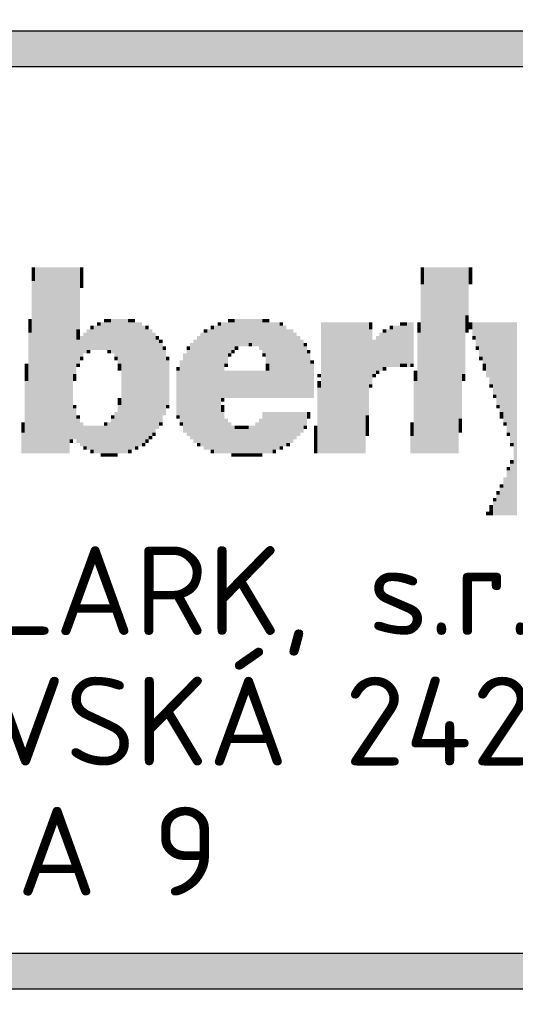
# Model space of a CAD drawing. Header units: millimetres. Extents: x -15250 to 1651995, y -140807 to 78716.
# Tile 13 of 45: x 50817 to 50956, y -97765 to -97487. Entities that reach past the tile are written whole.
import ezdxf
from ezdxf.enums import TextEntityAlignment as Align

# ---------------------------------------------------------------- set-up
doc = ezdxf.new("R2010")
doc.units = ezdxf.units.MM
doc.header["$LTSCALE"] = 100
doc.layers.add('030-PBR popis', color=12, linetype='Continuous', lineweight=9)
doc.styles.add('ISOCPEUB_10', font='isocpeur.ttf')
doc.styles.add('ISOCPEUR', font='isocpeur.ttf')
doc.styles.add('ISOCPEUR_10', font='isocpeur.ttf')

# ---------------------------------------------------------------- blocks, each defined once
blk = doc.blocks.new('KIMBER_1')
at = {"color": 7}
for points in [[(0.3352, 0.04577), (0.3352, 0.04421), (0.33364, 0.04577), (0.33364, 0.04421)], [(0.33676, 0.04577), (0.33676, -0.03839), (0.3352, 0.04577), (0.3352, -0.03839)], [(0.33831, 0.04577), (0.33831, -0.03839), (0.33676, 0.04577), (0.33676, -0.03839)], [(0.33987, 0.04577), (0.33987, -0.03839), (0.33831, 0.04577), (0.33831, -0.03839)], [(0.34143, 0.04577), (0.34143, -0.03839), (0.33987, 0.04577), (0.33987, -0.03839)], [(0.34299, 0.04577), (0.34299, -0.03839), (0.34143, 0.04577), (0.34143, -0.03839)], [(0.34455, 0.04577), (0.34455, -0.03839), (0.34299, 0.04577), (0.34299, -0.03839)], [(0.34611, 0.04577), (0.34611, -0.03839), (0.34455, 0.04577), (0.34455, -0.03839)], [(0.34766, 0.04577), (0.34766, -0.03839), (0.34611, 0.04577), (0.34611, -0.03839)], [(0.34922, 0.04577), (0.34922, -0.03839), (0.34766, 0.04577), (0.34766, -0.03839)], [(0.35078, 0.04577), (0.35078, -0.03839), (0.34922, 0.04577), (0.34922, -0.03839)], [(0.35234, 0.04577), (0.35234, -0.03216), (0.35078, 0.04577), (0.35078, -0.03216)], [(0.3539, 0.04577), (0.3539, -0.00255), (0.35234, 0.04577), (0.35234, -0.00255)], [(0.35546, 0.04577), (0.35546, 0.01771), (0.3539, 0.04577), (0.3539, 0.01771)], [(0.35702, 0.04577), (0.35702, 0.04265), (0.35546, 0.04577), (0.35546, 0.04265)], [(0.5113, 0.04577), (0.5113, 0.04421), (0.50974, 0.04577), (0.50974, 0.04421)], [(0.51286, 0.04577), (0.51286, -0.03839), (0.5113, 0.04577), (0.5113, -0.03839)], [(0.51442, 0.04577), (0.51442, -0.03839), (0.51286, 0.04577), (0.51286, -0.03839)], [(0.51598, 0.04577), (0.51598, -0.03839), (0.51442, 0.04577), (0.51442, -0.03839)], [(0.51753, 0.04577), (0.51753, -0.03839), (0.51598, 0.04577), (0.51598, -0.03839)], [(0.51909, 0.04577), (0.51909, -0.03839), (0.51753, 0.04577), (0.51753, -0.03839)], [(0.52065, 0.04577), (0.52065, -0.03839), (0.51909, 0.04577), (0.51909, -0.03839)], [(0.52221, 0.04577), (0.52221, -0.03839), (0.52065, 0.04577), (0.52065, -0.03839)], [(0.52377, 0.04577), (0.52377, -0.03839), (0.52221, 0.04577), (0.52221, -0.03839)], [(0.52533, 0.04577), (0.52533, -0.03839), (0.52377, 0.04577), (0.52377, -0.03839)], [(0.52689, 0.04577), (0.52689, -0.03839), (0.52533, 0.04577), (0.52533, -0.03839)], [(0.52844, 0.04577), (0.52844, -0.02281), (0.52689, 0.04577), (0.52689, -0.02281)], [(0.53, 0.04577), (0.53, -0.00255), (0.52844, 0.04577), (0.52844, -0.00255)], [(0.53156, 0.04577), (0.53156, 0.02395), (0.53, 0.04577), (0.53, 0.02395)], [(0.53312, 0.04577), (0.53312, 0.04421), (0.53156, 0.04577), (0.53156, 0.04421)], [(0.3352, 0.04421), (0.3352, 0.04265), (0.33364, 0.04421), (0.33364, 0.04265)], [(0.3352, 0.04265), (0.3352, 0.04109), (0.33364, 0.04265), (0.33364, 0.04109)], [(0.3352, 0.04109), (0.3352, 0.03953), (0.33364, 0.04109), (0.33364, 0.03953)], [(0.35702, 0.04265), (0.35702, 0.04109), (0.35546, 0.04265), (0.35546, 0.04109)], [(0.35702, 0.04109), (0.35702, 0.03953), (0.35546, 0.04109), (0.35546, 0.03953)], [(0.5113, 0.04421), (0.5113, 0.04265), (0.50974, 0.04421), (0.50974, 0.04265)], [(0.5113, 0.04265), (0.5113, 0.04109), (0.50974, 0.04265), (0.50974, 0.04109)], [(0.5113, 0.04109), (0.5113, 0.03953), (0.50974, 0.04109), (0.50974, 0.03953)], [(0.53312, 0.04421), (0.53312, 0.04265), (0.53156, 0.04421), (0.53156, 0.04265)], [(0.53312, 0.04265), (0.53312, 0.04109), (0.53156, 0.04265), (0.53156, 0.04109)], [(0.53312, 0.04109), (0.53312, 0.03953), (0.53156, 0.04109), (0.53156, 0.03953)], [(0.3352, 0.03953), (0.3352, -0.03839), (0.33364, 0.03953), (0.33364, -0.03839)], [(0.35702, 0.03953), (0.35702, 0.03797), (0.35546, 0.03953), (0.35546, 0.03797)], [(0.35702, 0.03797), (0.35702, 0.03641), (0.35546, 0.03797), (0.35546, 0.03641)], [(0.5113, 0.03953), (0.5113, 0.03797), (0.50974, 0.03953), (0.50974, 0.03797)], [(0.5113, 0.03797), (0.5113, -0.03839), (0.50974, 0.03797), (0.50974, -0.03839)], [(0.53312, 0.03953), (0.53312, 0.03797), (0.53156, 0.03953), (0.53156, 0.03797)], [(0.33364, 0.02239), (0.33364, 0.02083), (0.33208, 0.02239), (0.33208, 0.02083)], [(0.36792, 0.02239), (0.36792, 0.02083), (0.36637, 0.02239), (0.36637, 0.02083)], [(0.36948, 0.02239), (0.36948, 0.02083), (0.36792, 0.02239), (0.36792, 0.02083)], [(0.37104, 0.02239), (0.37104, 0.0068), (0.36948, 0.02239), (0.36948, 0.0068)], [(0.3726, 0.02239), (0.3726, 0.00525), (0.37104, 0.02239), (0.37104, 0.00525)], [(0.37416, 0.02239), (0.37416, 0.00213), (0.3726, 0.02239), (0.3726, 0.00213)], [(0.37572, 0.02239), (0.37572, -0.03839), (0.37416, 0.02239), (0.37416, -0.03839)], [(0.37728, 0.02239), (0.37728, -0.03839), (0.37572, 0.02239), (0.37572, -0.03839)], [(0.37883, 0.02239), (0.37883, 0.02083), (0.37728, 0.02239), (0.37728, 0.02083)], [(0.38039, 0.02239), (0.38039, 0.02083), (0.37883, 0.02239), (0.37883, 0.02083)], [(0.42403, 0.02239), (0.42403, 0.02083), (0.42247, 0.02239), (0.42247, 0.02083)], [(0.42559, 0.02239), (0.42559, 0.02083), (0.42403, 0.02239), (0.42403, 0.02083)], [(0.42715, 0.02239), (0.42715, 0.00992), (0.42559, 0.02239), (0.42559, 0.00992)], [(0.4287, 0.02239), (0.4287, 0.00992), (0.42715, 0.02239), (0.42715, 0.00992)], [(0.43026, 0.02239), (0.43026, 0.00992), (0.4287, 0.02239), (0.4287, 0.00992)], [(0.43182, 0.02239), (0.43182, 0.00992), (0.43026, 0.02239), (0.43026, 0.00992)], [(0.43338, 0.02239), (0.43338, 0.01148), (0.43182, 0.02239), (0.43182, 0.01148)], [(0.43494, 0.02239), (0.43494, 0.00992), (0.43338, 0.02239), (0.43338, 0.00992)], [(0.4365, 0.02239), (0.4365, 0.00992), (0.43494, 0.02239), (0.43494, 0.00992)], [(0.43805, 0.02239), (0.43805, 0.00836), (0.4365, 0.02239), (0.4365, 0.00836)], [(0.43961, 0.02239), (0.43961, 0.02083), (0.43805, 0.02239), (0.43805, 0.02083)], [(0.44117, 0.02239), (0.44117, 0.02083), (0.43961, 0.02239), (0.43961, 0.02083)], [(0.53156, 0.02395), (0.53156, 0.02239), (0.53, 0.02395), (0.53, 0.02239)], [(0.53156, 0.02239), (0.53156, 0.02083), (0.53, 0.02239), (0.53, 0.02083)], [(0.33364, 0.02083), (0.33364, 0.01927), (0.33208, 0.02083), (0.33208, 0.01927)], [(0.33364, 0.01927), (0.33364, 0.01771), (0.33208, 0.01927), (0.33208, 0.01771)], [(0.36169, 0.01927), (0.36169, 0.01771), (0.36013, 0.01927), (0.36013, 0.01771)], [(0.36325, 0.01927), (0.36325, 0.00836), (0.36169, 0.01927), (0.36169, 0.00836)], [(0.36481, 0.02083), (0.36481, 0.01927), (0.36325, 0.02083), (0.36325, 0.01927)], [(0.36481, 0.01927), (0.36481, 0.00836), (0.36325, 0.01927), (0.36325, 0.00836)], [(0.36637, 0.02083), (0.36637, 0.00836), (0.36481, 0.02083), (0.36481, 0.00836)], [(0.36792, 0.02083), (0.36792, 0.00836), (0.36637, 0.02083), (0.36637, 0.00836)], [(0.36948, 0.02083), (0.36948, 0.00836), (0.36792, 0.02083), (0.36792, 0.00836)], [(0.37883, 0.02083), (0.37883, -0.03683), (0.37728, 0.02083), (0.37728, -0.03683)], [(0.38039, 0.02083), (0.38039, -0.03683), (0.37883, 0.02083), (0.37883, -0.03683)], [(0.38195, 0.02083), (0.38195, -0.03527), (0.38039, 0.02083), (0.38039, -0.03527)], [(0.38351, 0.02083), (0.38351, -0.03527), (0.38195, 0.02083), (0.38195, -0.03527)], [(0.38507, 0.01927), (0.38507, -0.03372), (0.38351, 0.01927), (0.38351, -0.03372)], [(0.38663, 0.01927), (0.38663, 0.01771), (0.38507, 0.01927), (0.38507, 0.01771)], [(0.41624, 0.01927), (0.41624, 0.01771), (0.41468, 0.01927), (0.41468, 0.01771)], [(0.41779, 0.01927), (0.41779, -0.03839), (0.41624, 0.01927), (0.41624, -0.03839)], [(0.41935, 0.02083), (0.41935, 0.01927), (0.41779, 0.02083), (0.41779, 0.01927)], [(0.41935, 0.01927), (0.41935, -0.03839), (0.41779, 0.01927), (0.41779, -0.03839)], [(0.42091, 0.02083), (0.42091, -0.01346), (0.41935, 0.02083), (0.41935, -0.01346)], [(0.42247, 0.02083), (0.42247, 0.00213), (0.42091, 0.02083), (0.42091, 0.00213)], [(0.42403, 0.02083), (0.42403, 0.0068), (0.42247, 0.02083), (0.42247, 0.0068)], [(0.42559, 0.02083), (0.42559, 0.00836), (0.42403, 0.02083), (0.42403, 0.00836)], [(0.43961, 0.02083), (0.43961, 0.0068), (0.43805, 0.02083), (0.43805, 0.0068)], [(0.44117, 0.02083), (0.44117, 0.00213), (0.43961, 0.02083), (0.43961, 0.00213)], [(0.44273, 0.02083), (0.44273, -0.01346), (0.44117, 0.02083), (0.44117, -0.01346)], [(0.44429, 0.02083), (0.44429, -0.01346), (0.44273, 0.02083), (0.44273, -0.01346)], [(0.44585, 0.02083), (0.44585, -0.01346), (0.44429, 0.02083), (0.44429, -0.01346)], [(0.44741, 0.02083), (0.44741, 0.01927), (0.44585, 0.02083), (0.44585, 0.01927)], [(0.44741, 0.01927), (0.44741, -0.01346), (0.44585, 0.01927), (0.44585, -0.01346)], [(0.44896, 0.01927), (0.44896, -0.01346), (0.44741, 0.01927), (0.44741, -0.01346)], [(0.46611, 0.02083), (0.46611, -0.03839), (0.46455, 0.02083), (0.46455, -0.03839)], [(0.46766, 0.02083), (0.46766, -0.03839), (0.46611, 0.02083), (0.46611, -0.03839)], [(0.46922, 0.02083), (0.46922, -0.03839), (0.46766, 0.02083), (0.46766, -0.03839)], [(0.47078, 0.02083), (0.47078, -0.03839), (0.46922, 0.02083), (0.46922, -0.03839)], [(0.47234, 0.02083), (0.47234, -0.03839), (0.47078, 0.02083), (0.47078, -0.03839)], [(0.4739, 0.02083), (0.4739, -0.03839), (0.47234, 0.02083), (0.47234, -0.03839)], [(0.47546, 0.02083), (0.47546, -0.03839), (0.4739, 0.02083), (0.4739, -0.03839)], [(0.47702, 0.02083), (0.47702, -0.03839), (0.47546, 0.02083), (0.47546, -0.03839)], [(0.47857, 0.02083), (0.47857, -0.03839), (0.47702, 0.02083), (0.47702, -0.03839)], [(0.48013, 0.02083), (0.48013, -0.03839), (0.47857, 0.02083), (0.47857, -0.03839)], [(0.48169, 0.02083), (0.48169, -0.03839), (0.48013, 0.02083), (0.48013, -0.03839)], [(0.48325, 0.02083), (0.48325, -0.03839), (0.48169, 0.02083), (0.48169, -0.03839)], [(0.48481, 0.02083), (0.48481, -0.03839), (0.48325, 0.02083), (0.48325, -0.03839)], [(0.48637, 0.02083), (0.48637, -0.02125), (0.48481, 0.02083), (0.48481, -0.02125)], [(0.48792, 0.02083), (0.48792, 0.01927), (0.48637, 0.02083), (0.48637, 0.01927)], [(0.48792, 0.01927), (0.48792, 0.01771), (0.48637, 0.01927), (0.48637, 0.01771)], [(0.49728, 0.01927), (0.49728, 0.01771), (0.49572, 0.01927), (0.49572, 0.01771)], [(0.49883, 0.01927), (0.49883, 0.00057), (0.49728, 0.01927), (0.49728, 0.00057)], [(0.50039, 0.01927), (0.50039, 0.00057), (0.49883, 0.01927), (0.49883, 0.00057)], [(0.50195, 0.02083), (0.50195, 0.01927), (0.50039, 0.02083), (0.50039, 0.01927)], [(0.50195, 0.01927), (0.50195, 0.00213), (0.50039, 0.01927), (0.50039, 0.00213)], [(0.50351, 0.02083), (0.50351, 0.01927), (0.50195, 0.02083), (0.50195, 0.01927)], [(0.50351, 0.01927), (0.50351, 0.00213), (0.50195, 0.01927), (0.50195, 0.00213)], [(0.50507, 0.02083), (0.50507, 0.00057), (0.50351, 0.02083), (0.50351, 0.00057)], [(0.50663, 0.02083), (0.50663, 0.00213), (0.50507, 0.02083), (0.50507, 0.00213)], [(0.50974, 0.02083), (0.50974, 0.01927), (0.50818, 0.02083), (0.50818, 0.01927)], [(0.50974, 0.01927), (0.50974, 0.01771), (0.50818, 0.01927), (0.50818, 0.01771)], [(0.53156, 0.02083), (0.53156, 0.01771), (0.53, 0.02083), (0.53, 0.01771)], [(0.53312, 0.02083), (0.53312, 0.01771), (0.53156, 0.02083), (0.53156, 0.01771)], [(0.53468, 0.02083), (0.53468, 0.0146), (0.53312, 0.02083), (0.53312, 0.0146)], [(0.53624, 0.02083), (0.53624, 0.00992), (0.53468, 0.02083), (0.53468, 0.00992)], [(0.53779, 0.02083), (0.53779, 0.00525), (0.53624, 0.02083), (0.53624, 0.00525)], [(0.53935, 0.02083), (0.53935, 0.00213), (0.53779, 0.02083), (0.53779, 0.00213)], [(0.54091, 0.02083), (0.54091, -0.0041), (0.53935, 0.02083), (0.53935, -0.0041)], [(0.54247, 0.02083), (0.54247, -0.00722), (0.54091, 0.02083), (0.54091, -0.00722)], [(0.54403, 0.02083), (0.54403, -0.0119), (0.54247, 0.02083), (0.54247, -0.0119)], [(0.54559, 0.02083), (0.54559, -0.01657), (0.54403, 0.02083), (0.54403, -0.01657)], [(0.54715, 0.02083), (0.54715, -0.01969), (0.54559, 0.02083), (0.54559, -0.01969)], [(0.5487, 0.02083), (0.5487, -0.02436), (0.54715, 0.02083), (0.54715, -0.02436)], [(0.55026, 0.02083), (0.55026, -0.02904), (0.5487, 0.02083), (0.5487, -0.02904)], [(0.55182, 0.02083), (0.55182, -0.03372), (0.55026, 0.02083), (0.55026, -0.03372)], [(0.55338, 0.02083), (0.55338, -0.06644), (0.55182, 0.02083), (0.55182, -0.06644)], [(0.33364, 0.01771), (0.33364, 0.01615), (0.33208, 0.01771), (0.33208, 0.01615)], [(0.33364, 0.01615), (0.33364, -0.03839), (0.33208, 0.01615), (0.33208, -0.03839)], [(0.35546, 0.01771), (0.35546, 0.01615), (0.3539, 0.01771), (0.3539, 0.01615)], [(0.35546, 0.01615), (0.35546, 0.0146), (0.3539, 0.01615), (0.3539, 0.0146)], [(0.35546, 0.0146), (0.35546, 0.01304), (0.3539, 0.0146), (0.3539, 0.01304)], [(0.35702, 0.0146), (0.35702, 0.00525), (0.35546, 0.0146), (0.35546, 0.00525)], [(0.35857, 0.01615), (0.35857, 0.0068), (0.35702, 0.01615), (0.35702, 0.0068)], [(0.36013, 0.01771), (0.36013, 0.00836), (0.35857, 0.01771), (0.35857, 0.00836)], [(0.36169, 0.01771), (0.36169, 0.00836), (0.36013, 0.01771), (0.36013, 0.00836)], [(0.38663, 0.01771), (0.38663, -0.03216), (0.38507, 0.01771), (0.38507, -0.03216)], [(0.38818, 0.01771), (0.38818, -0.0306), (0.38663, 0.01771), (0.38663, -0.0306)], [(0.38974, 0.01615), (0.38974, -0.02904), (0.38818, 0.01615), (0.38818, -0.02904)], [(0.3913, 0.0146), (0.3913, 0.01304), (0.38974, 0.0146), (0.38974, 0.01304)], [(0.41, 0.0146), (0.41, -0.03372), (0.40844, 0.0146), (0.40844, -0.03372)], [(0.41156, 0.01615), (0.41156, -0.03527), (0.41, 0.01615), (0.41, -0.03527)], [(0.41312, 0.01771), (0.41312, 0.01615), (0.41156, 0.01771), (0.41156, 0.01615)], [(0.41312, 0.01615), (0.41312, -0.03683), (0.41156, 0.01615), (0.41156, -0.03683)], [(0.41468, 0.01771), (0.41468, -0.03683), (0.41312, 0.01771), (0.41312, -0.03683)], [(0.41624, 0.01771), (0.41624, -0.03683), (0.41468, 0.01771), (0.41468, -0.03683)], [(0.45052, 0.01771), (0.45052, -0.01346), (0.44896, 0.01771), (0.44896, -0.01346)], [(0.45208, 0.01771), (0.45208, -0.01346), (0.45052, 0.01771), (0.45052, -0.01346)], [(0.45364, 0.01615), (0.45364, -0.01346), (0.45208, 0.01615), (0.45208, -0.01346)], [(0.4552, 0.0146), (0.4552, -0.01346), (0.45364, 0.0146), (0.45364, -0.01346)], [(0.48792, 0.01771), (0.48792, -0.00722), (0.48637, 0.01771), (0.48637, -0.00722)], [(0.49104, 0.0146), (0.49104, -0.00099), (0.48948, 0.0146), (0.48948, -0.00099)], [(0.4926, 0.01615), (0.4926, -0.00099), (0.49104, 0.01615), (0.49104, -0.00099)], [(0.49416, 0.01771), (0.49416, 0.01615), (0.4926, 0.01771), (0.4926, 0.01615)], [(0.49416, 0.01615), (0.49416, 0.00057), (0.4926, 0.01615), (0.4926, 0.00057)], [(0.49572, 0.01771), (0.49572, 0.00057), (0.49416, 0.01771), (0.49416, 0.00057)], [(0.49728, 0.01771), (0.49728, 0.00057), (0.49572, 0.01771), (0.49572, 0.00057)], [(0.50974, 0.01771), (0.50974, 0.01615), (0.50818, 0.01771), (0.50818, 0.01615)], [(0.50974, 0.01615), (0.50974, -0.03839), (0.50818, 0.01615), (0.50818, -0.03839)], [(0.53156, 0.01771), (0.53156, 0.01615), (0.53, 0.01771), (0.53, 0.01615)], [(0.53468, 0.0146), (0.53468, 0.01304), (0.53312, 0.0146), (0.53312, 0.01304)], [(0.35546, 0.01304), (0.35546, 0.00213), (0.3539, 0.01304), (0.3539, 0.00213)], [(0.3913, 0.01304), (0.3913, -0.02748), (0.38974, 0.01304), (0.38974, -0.02748)], [(0.39286, 0.01304), (0.39286, 0.01148), (0.3913, 0.01304), (0.3913, 0.01148)], [(0.39286, 0.01148), (0.39286, -0.02436), (0.3913, 0.01148), (0.3913, -0.02436)], [(0.39442, 0.00992), (0.39442, 0.00836), (0.39286, 0.00992), (0.39286, 0.00836)], [(0.40533, 0.00992), (0.40533, 0.00836), (0.40377, 0.00992), (0.40377, 0.00836)], [(0.40689, 0.01148), (0.40689, -0.03216), (0.40533, 0.01148), (0.40533, -0.03216)], [(0.40844, 0.01304), (0.40844, -0.03372), (0.40689, 0.01304), (0.40689, -0.03372)], [(0.42715, 0.00992), (0.42715, 0.00836), (0.42559, 0.00992), (0.42559, 0.00836)], [(0.43338, 0.01148), (0.43338, 0.00992), (0.43182, 0.01148), (0.43182, 0.00992)], [(0.45676, 0.01304), (0.45676, -0.01346), (0.4552, 0.01304), (0.4552, -0.01346)], [(0.45831, 0.01148), (0.45831, 0.00992), (0.45676, 0.01148), (0.45676, 0.00992)], [(0.45831, 0.00992), (0.45831, -0.01346), (0.45676, 0.00992), (0.45676, -0.01346)], [(0.48948, 0.01304), (0.48948, -0.00255), (0.48792, 0.01304), (0.48792, -0.00255)], [(0.53624, 0.00992), (0.53624, 0.00836), (0.53468, 0.00992), (0.53468, 0.00836)], [(0.35702, 0.00525), (0.35702, 0.00369), (0.35546, 0.00525), (0.35546, 0.00369)], [(0.36013, 0.00836), (0.36013, 0.0068), (0.35857, 0.00836), (0.35857, 0.0068)], [(0.36948, 0.00836), (0.36948, 0.0068), (0.36792, 0.00836), (0.36792, 0.0068)], [(0.3726, 0.00525), (0.3726, 0.00369), (0.37104, 0.00525), (0.37104, 0.00369)], [(0.39442, 0.00836), (0.39442, -0.02125), (0.39286, 0.00836), (0.39286, -0.02125)], [(0.39598, 0.00525), (0.39598, 0.00369), (0.39442, 0.00525), (0.39442, 0.00369)], [(0.40377, 0.0068), (0.40377, -0.02904), (0.40221, 0.0068), (0.40221, -0.02904)], [(0.40533, 0.00836), (0.40533, -0.0306), (0.40377, 0.00836), (0.40377, -0.0306)], [(0.42403, 0.0068), (0.42403, 0.00525), (0.42247, 0.0068), (0.42247, 0.00525)], [(0.42559, 0.00836), (0.42559, 0.0068), (0.42403, 0.00836), (0.42403, 0.0068)], [(0.43961, 0.0068), (0.43961, 0.00525), (0.43805, 0.0068), (0.43805, 0.00525)], [(0.45987, 0.00836), (0.45987, 0.0068), (0.45831, 0.00836), (0.45831, 0.0068)], [(0.45987, 0.0068), (0.45987, -0.01346), (0.45831, 0.0068), (0.45831, -0.01346)], [(0.53779, 0.00525), (0.53779, 0.00369), (0.53624, 0.00525), (0.53624, 0.00369)], [(0.33208, 0.00213), (0.33208, 0.00057), (0.33052, 0.00213), (0.33052, 0.00057)], [(0.33208, 0.00057), (0.33208, -0.00099), (0.33052, 0.00057), (0.33052, -0.00099)], [(0.35546, 0.00213), (0.35546, 0.00057), (0.3539, 0.00213), (0.3539, 0.00057)], [(0.37416, 0.00213), (0.37416, 0.00057), (0.3726, 0.00213), (0.3726, 0.00057)], [(0.37416, 0.00057), (0.37416, -0.00099), (0.3726, 0.00057), (0.3726, -0.00099)], [(0.39598, 0.00369), (0.39598, -0.01657), (0.39442, 0.00369), (0.39442, -0.01657)], [(0.40065, 0.00057), (0.40065, -0.00099), (0.39909, 0.00057), (0.39909, -0.00099)], [(0.40221, 0.00369), (0.40221, -0.02436), (0.40065, 0.00369), (0.40065, -0.02436)], [(0.42247, 0.00213), (0.42247, 0.00057), (0.42091, 0.00213), (0.42091, 0.00057)], [(0.44117, 0.00213), (0.44117, 0.00057), (0.43961, 0.00213), (0.43961, 0.00057)], [(0.44117, 0.00057), (0.44117, -0.00099), (0.43961, 0.00057), (0.43961, -0.00099)], [(0.46143, 0.00369), (0.46143, 0.00213), (0.45987, 0.00369), (0.45987, 0.00213)], [(0.46143, 0.00213), (0.46143, -0.01346), (0.45987, 0.00213), (0.45987, -0.01346)], [(0.49416, 0.00057), (0.49416, -0.00099), (0.4926, 0.00057), (0.4926, -0.00099)], [(0.50195, 0.00213), (0.50195, 0.00057), (0.50039, 0.00213), (0.50039, 0.00057)], [(0.50351, 0.00213), (0.50351, 0.00057), (0.50195, 0.00213), (0.50195, 0.00057)], [(0.50663, 0.00213), (0.50663, 0.00057), (0.50507, 0.00213), (0.50507, 0.00057)], [(0.53935, 0.00213), (0.53935, 0.00057), (0.53779, 0.00213), (0.53779, 0.00057)], [(0.53935, 0.00057), (0.53935, -0.00099), (0.53779, 0.00057), (0.53779, -0.00099)], [(0.33208, -0.00099), (0.33208, -0.00255), (0.33052, -0.00099), (0.33052, -0.00255)], [(0.33208, -0.00255), (0.33208, -0.0041), (0.33052, -0.00255), (0.33052, -0.0041)], [(0.33208, -0.0041), (0.33208, -0.00566), (0.33052, -0.0041), (0.33052, -0.00566)], [(0.3539, -0.00255), (0.3539, -0.0041), (0.35234, -0.00255), (0.35234, -0.0041)], [(0.3539, -0.0041), (0.3539, -0.00566), (0.35234, -0.0041), (0.35234, -0.00566)], [(0.40065, -0.00099), (0.40065, -0.02125), (0.39909, -0.00099), (0.39909, -0.02125)], [(0.42247, -0.00099), (0.42247, -0.01346), (0.42091, -0.00099), (0.42091, -0.01346)], [(0.42403, -0.00099), (0.42403, -0.01346), (0.42247, -0.00099), (0.42247, -0.01346)], [(0.42559, -0.00099), (0.42559, -0.01346), (0.42403, -0.00099), (0.42403, -0.01346)], [(0.42715, -0.00099), (0.42715, -0.01346), (0.42559, -0.00099), (0.42559, -0.01346)], [(0.4287, -0.00099), (0.4287, -0.01346), (0.42715, -0.00099), (0.42715, -0.01346)], [(0.43026, -0.00099), (0.43026, -0.01346), (0.4287, -0.00099), (0.4287, -0.01346)], [(0.43182, -0.00099), (0.43182, -0.01346), (0.43026, -0.00099), (0.43026, -0.01346)], [(0.43338, -0.00099), (0.43338, -0.01346), (0.43182, -0.00099), (0.43182, -0.01346)], [(0.43494, -0.00099), (0.43494, -0.01346), (0.43338, -0.00099), (0.43338, -0.01346)], [(0.4365, -0.00099), (0.4365, -0.01346), (0.43494, -0.00099), (0.43494, -0.01346)], [(0.43805, -0.00099), (0.43805, -0.01346), (0.4365, -0.00099), (0.4365, -0.01346)], [(0.43961, -0.00099), (0.43961, -0.01346), (0.43805, -0.00099), (0.43805, -0.01346)], [(0.44117, -0.00099), (0.44117, -0.01346), (0.43961, -0.00099), (0.43961, -0.01346)], [(0.46455, -0.00255), (0.46455, -0.0041), (0.46299, -0.00255), (0.46299, -0.0041)], [(0.48948, -0.00255), (0.48948, -0.0041), (0.48792, -0.00255), (0.48792, -0.0041)], [(0.49104, -0.00099), (0.49104, -0.00255), (0.48948, -0.00099), (0.48948, -0.00255)], [(0.50818, -0.00099), (0.50818, -0.00255), (0.50663, -0.00099), (0.50663, -0.00255)], [(0.50818, -0.00255), (0.50818, -0.0041), (0.50663, -0.00255), (0.50663, -0.0041)], [(0.50818, -0.0041), (0.50818, -0.00566), (0.50663, -0.0041), (0.50663, -0.00566)], [(0.53, -0.00255), (0.53, -0.0041), (0.52844, -0.00255), (0.52844, -0.0041)], [(0.53, -0.0041), (0.53, -0.00566), (0.52844, -0.0041), (0.52844, -0.00566)], [(0.33208, -0.00566), (0.33208, -0.03839), (0.33052, -0.00566), (0.33052, -0.03839)], [(0.46455, -0.00566), (0.46455, -0.00722), (0.46299, -0.00566), (0.46299, -0.00722)], [(0.46455, -0.00722), (0.46455, -0.00878), (0.46299, -0.00722), (0.46299, -0.00878)], [(0.46455, -0.00878), (0.46455, -0.03839), (0.46299, -0.00878), (0.46299, -0.03839)], [(0.48792, -0.00722), (0.48792, -0.00878), (0.48637, -0.00722), (0.48637, -0.00878)], [(0.50818, -0.00566), (0.50818, -0.03839), (0.50663, -0.00566), (0.50663, -0.03839)], [(0.54247, -0.00722), (0.54247, -0.00878), (0.54091, -0.00722), (0.54091, -0.00878)], [(0.54403, -0.0119), (0.54403, -0.01346), (0.54247, -0.0119), (0.54247, -0.01346)], [(0.3539, -0.01657), (0.3539, -0.01813), (0.35234, -0.01657), (0.35234, -0.01813)], [(0.37416, -0.01346), (0.37416, -0.01501), (0.3726, -0.01346), (0.3726, -0.01501)], [(0.37416, -0.01501), (0.37416, -0.01657), (0.3726, -0.01501), (0.3726, -0.01657)], [(0.37416, -0.01657), (0.37416, -0.03839), (0.3726, -0.01657), (0.3726, -0.03839)], [(0.39598, -0.01657), (0.39598, -0.01813), (0.39442, -0.01657), (0.39442, -0.01813)], [(0.42091, -0.01346), (0.42091, -0.01501), (0.41935, -0.01346), (0.41935, -0.01501)], [(0.42091, -0.01657), (0.42091, -0.01813), (0.41935, -0.01657), (0.41935, -0.01813)], [(0.54559, -0.01657), (0.54559, -0.01813), (0.54403, -0.01657), (0.54403, -0.01813)], [(0.3539, -0.01813), (0.3539, -0.03216), (0.35234, -0.01813), (0.35234, -0.03216)], [(0.35546, -0.02125), (0.35546, -0.02281), (0.3539, -0.02125), (0.3539, -0.02281)], [(0.37104, -0.02125), (0.37104, -0.02281), (0.36948, -0.02125), (0.36948, -0.02281)], [(0.3726, -0.01969), (0.3726, -0.03839), (0.37104, -0.01969), (0.37104, -0.03839)], [(0.40065, -0.02125), (0.40065, -0.02281), (0.39909, -0.02125), (0.39909, -0.02281)], [(0.42091, -0.01813), (0.42091, -0.01969), (0.41935, -0.01813), (0.41935, -0.01969)], [(0.42091, -0.01969), (0.42091, -0.03839), (0.41935, -0.01969), (0.41935, -0.03839)], [(0.43961, -0.01969), (0.43961, -0.03839), (0.43805, -0.01969), (0.43805, -0.03839)], [(0.44117, -0.01969), (0.44117, -0.03839), (0.43961, -0.01969), (0.43961, -0.03839)], [(0.44273, -0.01969), (0.44273, -0.03839), (0.44117, -0.01969), (0.44117, -0.03839)], [(0.44429, -0.01969), (0.44429, -0.03683), (0.44273, -0.01969), (0.44273, -0.03683)], [(0.44585, -0.01969), (0.44585, -0.03683), (0.44429, -0.01969), (0.44429, -0.03683)], [(0.44741, -0.01969), (0.44741, -0.03527), (0.44585, -0.01969), (0.44585, -0.03527)], [(0.44896, -0.01969), (0.44896, -0.03527), (0.44741, -0.01969), (0.44741, -0.03527)], [(0.45052, -0.01969), (0.45052, -0.03372), (0.44896, -0.01969), (0.44896, -0.03372)], [(0.45208, -0.01969), (0.45208, -0.03372), (0.45052, -0.01969), (0.45052, -0.03372)], [(0.45364, -0.01969), (0.45364, -0.03216), (0.45208, -0.01969), (0.45208, -0.03216)], [(0.4552, -0.01969), (0.4552, -0.0306), (0.45364, -0.01969), (0.45364, -0.0306)], [(0.45676, -0.01969), (0.45676, -0.02904), (0.4552, -0.01969), (0.4552, -0.02904)], [(0.45831, -0.01969), (0.45831, -0.02592), (0.45676, -0.01969), (0.45676, -0.02592)], [(0.45987, -0.01969), (0.45987, -0.02125), (0.45831, -0.01969), (0.45831, -0.02125)], [(0.45987, -0.02125), (0.45987, -0.02281), (0.45831, -0.02125), (0.45831, -0.02281)], [(0.48637, -0.02125), (0.48637, -0.02281), (0.48481, -0.02125), (0.48481, -0.02281)], [(0.54715, -0.01969), (0.54715, -0.02125), (0.54559, -0.01969), (0.54559, -0.02125)], [(0.54715, -0.02125), (0.54715, -0.02281), (0.54559, -0.02125), (0.54559, -0.02281)], [(0.33052, -0.02436), (0.33052, -0.02592), (0.32896, -0.02436), (0.32896, -0.02592)], [(0.33052, -0.02592), (0.33052, -0.02748), (0.32896, -0.02592), (0.32896, -0.02748)], [(0.35546, -0.02281), (0.35546, -0.03372), (0.3539, -0.02281), (0.3539, -0.03372)], [(0.35702, -0.02436), (0.35702, -0.03527), (0.35546, -0.02436), (0.35546, -0.03527)], [(0.35857, -0.02592), (0.35857, -0.03527), (0.35702, -0.02592), (0.35702, -0.03527)], [(0.36013, -0.02592), (0.36013, -0.03683), (0.35857, -0.02592), (0.35857, -0.03683)], [(0.36169, -0.02592), (0.36169, -0.03683), (0.36013, -0.02592), (0.36013, -0.03683)], [(0.36325, -0.02592), (0.36325, -0.03839), (0.36169, -0.02592), (0.36169, -0.03839)], [(0.36481, -0.02592), (0.36481, -0.03839), (0.36325, -0.02592), (0.36325, -0.03839)], [(0.36637, -0.02592), (0.36637, -0.03839), (0.36481, -0.02592), (0.36481, -0.03839)], [(0.36792, -0.02436), (0.36792, -0.02592), (0.36637, -0.02436), (0.36637, -0.02592)], [(0.36792, -0.02592), (0.36792, -0.03839), (0.36637, -0.02592), (0.36637, -0.03839)], [(0.36948, -0.02436), (0.36948, -0.03839), (0.36792, -0.02436), (0.36792, -0.03839)], [(0.37104, -0.02281), (0.37104, -0.03839), (0.36948, -0.02281), (0.36948, -0.03839)], [(0.39286, -0.02436), (0.39286, -0.02592), (0.3913, -0.02436), (0.3913, -0.02592)], [(0.40221, -0.02436), (0.40221, -0.02592), (0.40065, -0.02436), (0.40065, -0.02592)], [(0.42247, -0.02281), (0.42247, -0.03839), (0.42091, -0.02281), (0.42091, -0.03839)], [(0.42403, -0.02436), (0.42403, -0.03839), (0.42247, -0.02436), (0.42247, -0.03839)], [(0.42559, -0.02592), (0.42559, -0.03839), (0.42403, -0.02592), (0.42403, -0.03839)], [(0.42715, -0.02592), (0.42715, -0.02748), (0.42559, -0.02592), (0.42559, -0.02748)], [(0.4287, -0.02592), (0.4287, -0.02748), (0.42715, -0.02592), (0.42715, -0.02748)], [(0.43026, -0.02592), (0.43026, -0.02748), (0.4287, -0.02592), (0.4287, -0.02748)], [(0.43182, -0.02592), (0.43182, -0.02748), (0.43026, -0.02592), (0.43026, -0.02748)], [(0.43338, -0.02592), (0.43338, -0.03839), (0.43182, -0.02592), (0.43182, -0.03839)], [(0.43494, -0.02592), (0.43494, -0.03839), (0.43338, -0.02592), (0.43338, -0.03839)], [(0.4365, -0.02436), (0.4365, -0.03839), (0.43494, -0.02436), (0.43494, -0.03839)], [(0.43805, -0.02281), (0.43805, -0.03839), (0.4365, -0.02281), (0.4365, -0.03839)], [(0.45831, -0.02592), (0.45831, -0.02748), (0.45676, -0.02592), (0.45676, -0.02748)], [(0.46299, -0.02592), (0.46299, -0.02748), (0.46143, -0.02592), (0.46143, -0.02748)], [(0.48637, -0.02281), (0.48637, -0.02436), (0.48481, -0.02281), (0.48481, -0.02436)], [(0.48637, -0.02436), (0.48637, -0.02592), (0.48481, -0.02436), (0.48481, -0.02592)], [(0.48637, -0.02592), (0.48637, -0.02748), (0.48481, -0.02592), (0.48481, -0.02748)], [(0.50663, -0.02436), (0.50663, -0.02592), (0.50507, -0.02436), (0.50507, -0.02592)], [(0.50663, -0.02592), (0.50663, -0.02748), (0.50507, -0.02592), (0.50507, -0.02748)], [(0.52844, -0.02281), (0.52844, -0.02436), (0.52689, -0.02281), (0.52689, -0.02436)], [(0.52844, -0.02436), (0.52844, -0.02592), (0.52689, -0.02436), (0.52689, -0.02592)], [(0.52844, -0.02592), (0.52844, -0.02748), (0.52689, -0.02592), (0.52689, -0.02748)], [(0.5487, -0.02436), (0.5487, -0.02592), (0.54715, -0.02436), (0.54715, -0.02592)], [(0.33052, -0.02748), (0.33052, -0.02904), (0.32896, -0.02748), (0.32896, -0.02904)], [(0.33052, -0.02904), (0.33052, -0.03839), (0.32896, -0.02904), (0.32896, -0.03839)], [(0.38818, -0.0306), (0.38818, -0.03216), (0.38663, -0.0306), (0.38663, -0.03216)], [(0.38974, -0.02904), (0.38974, -0.0306), (0.38818, -0.02904), (0.38818, -0.0306)], [(0.42715, -0.02748), (0.42715, -0.03839), (0.42559, -0.02748), (0.42559, -0.03839)], [(0.4287, -0.02748), (0.4287, -0.03839), (0.42715, -0.02748), (0.42715, -0.03839)], [(0.43026, -0.02748), (0.43026, -0.03839), (0.4287, -0.02748), (0.4287, -0.03839)], [(0.43182, -0.02748), (0.43182, -0.03839), (0.43026, -0.02748), (0.43026, -0.03839)], [(0.46299, -0.02748), (0.46299, -0.02904), (0.46143, -0.02748), (0.46143, -0.02904)], [(0.46299, -0.02904), (0.46299, -0.0306), (0.46143, -0.02904), (0.46143, -0.0306)], [(0.46299, -0.0306), (0.46299, -0.03216), (0.46143, -0.0306), (0.46143, -0.03216)], [(0.48637, -0.02748), (0.48637, -0.02904), (0.48481, -0.02748), (0.48481, -0.02904)], [(0.48637, -0.02904), (0.48637, -0.0306), (0.48481, -0.02904), (0.48481, -0.0306)], [(0.50663, -0.02748), (0.50663, -0.02904), (0.50507, -0.02748), (0.50507, -0.02904)], [(0.50663, -0.02904), (0.50663, -0.0306), (0.50507, -0.02904), (0.50507, -0.0306)], [(0.50663, -0.0306), (0.50663, -0.03839), (0.50507, -0.0306), (0.50507, -0.03839)], [(0.52844, -0.02748), (0.52844, -0.02904), (0.52689, -0.02748), (0.52689, -0.02904)], [(0.55026, -0.02904), (0.55026, -0.0306), (0.5487, -0.02904), (0.5487, -0.0306)], [(0.35234, -0.03216), (0.35234, -0.03372), (0.35078, -0.03216), (0.35078, -0.03372)], [(0.35857, -0.03527), (0.35857, -0.03683), (0.35702, -0.03527), (0.35702, -0.03683)], [(0.38195, -0.03527), (0.38195, -0.03683), (0.38039, -0.03527), (0.38039, -0.03683)], [(0.38507, -0.03372), (0.38507, -0.03527), (0.38351, -0.03372), (0.38351, -0.03527)], [(0.38663, -0.03216), (0.38663, -0.03372), (0.38507, -0.03216), (0.38507, -0.03372)], [(0.41, -0.03372), (0.41, -0.03527), (0.40844, -0.03372), (0.40844, -0.03527)], [(0.44741, -0.03527), (0.44741, -0.03683), (0.44585, -0.03527), (0.44585, -0.03683)], [(0.45052, -0.03372), (0.45052, -0.03527), (0.44896, -0.03372), (0.44896, -0.03527)], [(0.46299, -0.03216), (0.46299, -0.03372), (0.46143, -0.03216), (0.46143, -0.03372)], [(0.46299, -0.03372), (0.46299, -0.03839), (0.46143, -0.03372), (0.46143, -0.03839)], [(0.55182, -0.03372), (0.55182, -0.03527), (0.55026, -0.03372), (0.55026, -0.03527)], [(0.36169, -0.03683), (0.36169, -0.03839), (0.36013, -0.03683), (0.36013, -0.03839)], [(0.36637, -0.03839), (0.36637, -0.03995), (0.36481, -0.03839), (0.36481, -0.03995)], [(0.36792, -0.03839), (0.36792, -0.03995), (0.36637, -0.03839), (0.36637, -0.03995)], [(0.36948, -0.03839), (0.36948, -0.03995), (0.36792, -0.03839), (0.36792, -0.03995)], [(0.37104, -0.03839), (0.37104, -0.03995), (0.36948, -0.03839), (0.36948, -0.03995)], [(0.3726, -0.03839), (0.3726, -0.03995), (0.37104, -0.03839), (0.37104, -0.03995)], [(0.37883, -0.03683), (0.37883, -0.03839), (0.37728, -0.03683), (0.37728, -0.03839)], [(0.41624, -0.03683), (0.41624, -0.03839), (0.41468, -0.03683), (0.41468, -0.03839)], [(0.42559, -0.03839), (0.42559, -0.03995), (0.42403, -0.03839), (0.42403, -0.03995)], [(0.42715, -0.03839), (0.42715, -0.03995), (0.42559, -0.03839), (0.42559, -0.03995)], [(0.4287, -0.03839), (0.4287, -0.03995), (0.42715, -0.03839), (0.42715, -0.03995)], [(0.43026, -0.03839), (0.43026, -0.03995), (0.4287, -0.03839), (0.4287, -0.03995)], [(0.43182, -0.03839), (0.43182, -0.03995), (0.43026, -0.03839), (0.43026, -0.03995)], [(0.43338, -0.03839), (0.43338, -0.03995), (0.43182, -0.03839), (0.43182, -0.03995)], [(0.43494, -0.03839), (0.43494, -0.03995), (0.43338, -0.03839), (0.43338, -0.03995)], [(0.4365, -0.03839), (0.4365, -0.03995), (0.43494, -0.03839), (0.43494, -0.03995)], [(0.43805, -0.03839), (0.43805, -0.03995), (0.4365, -0.03839), (0.4365, -0.03995)], [(0.44429, -0.03683), (0.44429, -0.03839), (0.44273, -0.03683), (0.44273, -0.03839)], [(0.55182, -0.04151), (0.55182, -0.04307), (0.55026, -0.04151), (0.55026, -0.04307)], [(0.55182, -0.04307), (0.55182, -0.06644), (0.55026, -0.04307), (0.55026, -0.06644)], [(0.55026, -0.04462), (0.55026, -0.04618), (0.5487, -0.04462), (0.5487, -0.04618)], [(0.55026, -0.04618), (0.55026, -0.06644), (0.5487, -0.04618), (0.5487, -0.06644)], [(0.54715, -0.05242), (0.54715, -0.05398), (0.54559, -0.05242), (0.54559, -0.05398)], [(0.5487, -0.0493), (0.5487, -0.06644), (0.54715, -0.0493), (0.54715, -0.06644)], [(0.54559, -0.05553), (0.54559, -0.05709), (0.54403, -0.05553), (0.54403, -0.05709)], [(0.54559, -0.05709), (0.54559, -0.06644), (0.54403, -0.05709), (0.54403, -0.06644)], [(0.54715, -0.05398), (0.54715, -0.06644), (0.54559, -0.05398), (0.54559, -0.06644)], [(0.54247, -0.06177), (0.54247, -0.06333), (0.54091, -0.06177), (0.54091, -0.06333)], [(0.54403, -0.05865), (0.54403, -0.06021), (0.54247, -0.05865), (0.54247, -0.06021)], [(0.54403, -0.06021), (0.54403, -0.06644), (0.54247, -0.06021), (0.54247, -0.06644)], [(0.54091, -0.06488), (0.54091, -0.06644), (0.53935, -0.06488), (0.53935, -0.06644)], [(0.54247, -0.06333), (0.54247, -0.06644), (0.54091, -0.06333), (0.54091, -0.06644)]]:
    blk.add_solid(points, dxfattribs=at)
blk = doc.blocks.new('RAZITKO-KCC')
h = blk.add_hatch(color=256)
h.paths.add_polyline_path([(-140, 76), (-140, 103), (0, 103), (0, 76)])
h.paths.add_polyline_path([(-139, 77), (-139, 102), (-70.5, 102), (-70.5, 77)], flags=16)
h.paths.add_polyline_path([(-69.5, 77), (-69.5, 102), (-1, 102), (-1, 77)], flags=16)
for p, q in [((-140, 103), (0, 103)), ((-139, 102), (-70.5, 102)), ((-139, 77), (-70.5, 77)), ((-140, 76), (0, 76))]:
    blk.add_line(p, q)
at = {"xscale": 62.28062766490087, "yscale": 62.28062767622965, "zscale": 62.28062766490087}
blk.add_blockref('KIMBER_1', (-130.965, 93.488), dxfattribs=at)
at = {"color": 3}
for tag, p, height, style in [('INVESTOR_jméno', (-130.18, 85.973), 2.5, 'ISOCPEUR_10'), ('INVESTOR_ulice', (-130.18, 82.294), 2.5, 'ISOCPEUR_10'), ('INVESTOR_město', (-130.18, 78.63), 2.5, 'ISOCPEUR_10'), ('HLAVNÍ_INŽENÝR_PROJEKTU', (-69, 69), 2.5, 'ISOCPEUR_10'), ('PROFESE', (-139, 69), 2.5, 'ISOCPEUR_10'), ('ZODPOVĚDNÝ_PROJEKTANT_PROFESE', (-69, 60), 2.5, 'ISOCPEUR_10'), ('ZPRACOVATEL_PROFESE_jméno', (-139, 60), 2.5, 'ISOCPEUR_10'), ('ZPRACOVATEL_PROFESE_ulice', (-139, 55.5), 2.5, 'ISOCPEUR_10'), ('ZPRACOVATEL_PROFESE_město', (-139, 51), 2.5, 'ISOCPEUR_10'), ('VYPRACOVAL', (-69, 51), 2.5, 'ISOCPEUR_10'), ('ARCHIV', (-19, 31), 2.5, 'ISOCPEUR_10'), ('MISTO_STAVBY', (-139, 22), 2.5, 'ISOCPEUR_10'), ('MĚŘÍTKO', (-48.5, 13), 2.5, 'ISOCPEUR_10'), ('FORMÁT', (-30.5, 13), 2.5, 'ISOCPEUR_10'), ('STUPEŇ_DOKUMENTACE', (-139, 13), 2, 'ISOCPEUR_10'), ('DATUM', (-69, 13), 2.5, 'ISOCPEUR_10'), ('OBJEKT', (-69, 2.5), 3.5, 'ISOCPEUB_10')]:
    blk.add_attdef(tag, p, '', height=height, dxfattribs=dict(at, style=style))
at = {"color": 3, "linetype": 'ByBlock', "style": 'ISOCPEUB_10'}
for tag, p in [('NÁZEV_STAVBY', (-139, 41)), ('OBSAH_PŘÍLOHY', (-139, 31))]:
    blk.add_attdef(tag, p, '', height=3.5, dxfattribs=at)
blk.add_attdef('Č_PŘÍLOHY-č_zakázky', text='', height=3.5, dxfattribs=at).set_placement((-122.5, 2.5), align=Align.RIGHT)
for tag, p in [('Č_PŘÍLOHY-stupeň_dokumentace', (-118.5, 2.5)), ('Č_PŘÍLOHY-část_dokumentace', (-111.5, 2.5)), ('Č_PŘÍLOHY-objekt', (-104.5, 2.5)), ('Č_PŘÍLOHY-profese', (-96, 2.5)), ('Č_PŘÍLOHY-výkres', (-86, 2.5)), ('Č_PŘÍLOHY-revize', (-76, 2.5))]:
    blk.add_attdef(tag, text='', height=3.5, dxfattribs=at).set_placement(p, align=Align.CENTER)
at = {"color": 3, "style": 'ISOCPEUR_10'}
blk.add_attdef('OBJEKT_UPŘESNĚNÍ', text='', height=2.5, dxfattribs=at).set_placement((-22, 2.5), align=Align.RIGHT)

msp = doc.modelspace()

# ---------------------------------------------------------------- block references
ref = msp.add_blockref('RAZITKO-KCC', (51921.81, -98520.34), dxfattribs=dict(xscale=10, yscale=10, zscale=10))
ref.add_attrib('INVESTOR_město', '190 00 PRAHA 9', dxfattribs={"color": 3, "height": 25, "style": 'ISOCPEUR_10'}).set_placement((50744.43, -97734.04), align=Align.CENTER)
ref.add_attrib('INVESTOR_ulice', 'ČESKOMORAVSKÁ 2420/15', (50620.01, -97697.4), dxfattribs={"color": 3, "height": 25, "style": 'ISOCPEUR_10'})
ref.add_attrib('INVESTOR_jméno', 'KIMBERLY-CLARK, s.r.o.', (50620.01, -97660.6), dxfattribs={"color": 3, "height": 25, "style": 'ISOCPEUR_10'})

# ---------------------------------------------------------------- texts
at = {"layer": '030-PBR popis', "color": 7, "linetype": 'ByBlock', "insert": (48045.2, -33900), "char_height": 400, "attachment_point": 1, "line_spacing_factor": 1.8, "style": 'ISOCPEUR'}
msp.add_mtext_dynamic_manual_height_columns('{\\H2x;LEGENDA PO - PBŘ:}\\P\\pl4000;HRANICE POŽÁRNÍHO ÚSEKU\\PEPS SE SAMOČINNÝMI A TLAČÍTKOVÝMI HLÁSIČI VIZ. PROJEKT EPS\\PNOUZOVÉ OSVĚTLENÍ\\PPŘENOSNÉ HASICÍ PŘÍSTROJE (SPECIFIKACE DLE POŽÁRNÍ ZPRÁVY)\\PVNITŘNÍ POŽÁRNÍ HYDRANTOVÁ SKŘÍŇ (BÍLÁ; PHP, D 30 m, EPS)\\PVÝCHOD NA VOLNÉ PROSTRANSTVÍ\\PSMĚR ÚNIKU (DOPLNĚNÝ O POČET UNIKAJÍCÍCH OSOB) \\PAKUSTICKÉ POPLACHOVÉ ZAŘÍZENÍ\\POZNAČENÍ POŽÁRNÍHO ÚSEKU\\PNEJNIŽŠÍ POŽADOVANÁ POŽÁRNÍ ODOLNOST VODOROVNÉ KONSTRUKCE\\PNEJNIŽŠÍ POŽADOVANÁ POŽÁRNÍ ODOLNOST SVISLÉ KONSTRUKCE\\PNEJNIŽŠÍ POŽADOVANÁ POŽÁRNÍ ODOLNOST POŽÁRNÍHO UZÁVĚRU', width=26908.9543, gutter_width=2000, heights=[0], dxfattribs=at)

doc.saveas('drawing.dxf')
